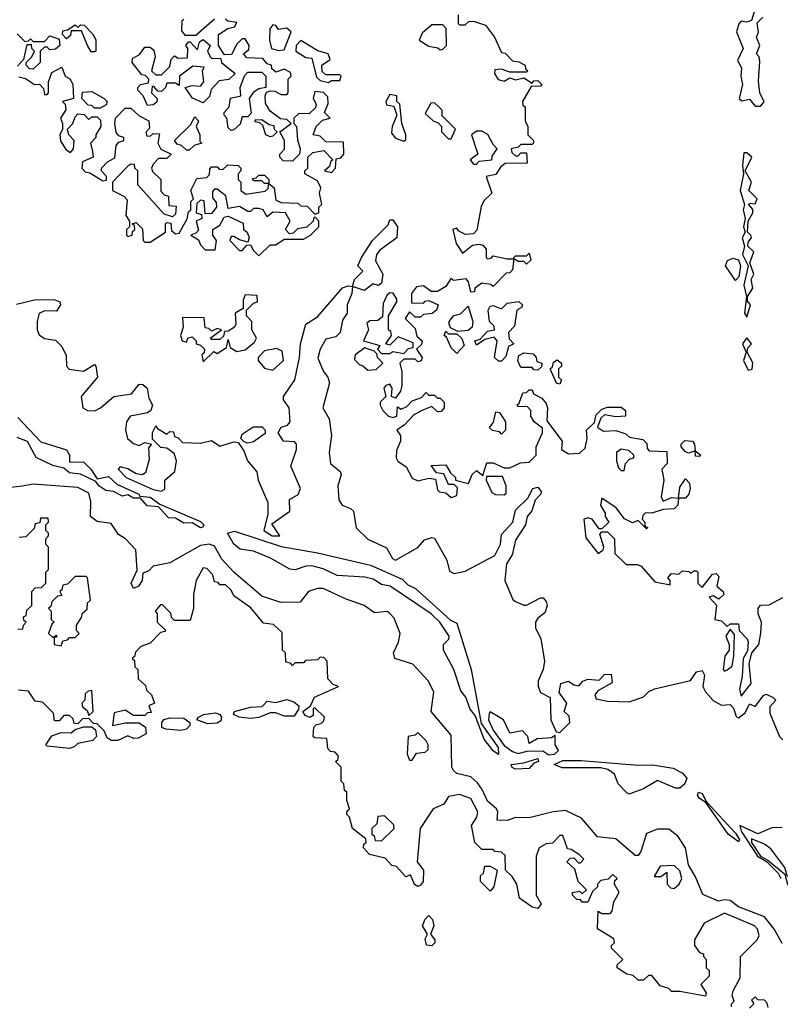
# Model space of a CAD drawing. Extents: x 2668140 to 2765664, y 823621 to 955240.
# Tile 229 of 256: x 2707797 to 2710525, y 874624 to 878158. Entities that reach past the tile are written whole.
import ezdxf

# ---------------------------------------------------------------- set-up
doc = ezdxf.new("R2010")
doc.units = 0

msp = doc.modelspace()

# ---------------------------------------------------------------- linework, layer by layer
at = {"layer": '0CON02XD'}
for points in [[(2710450, 878245), (2710422.5, 878155), (2710405, 878148.8), (2710385, 878152.5), (2710376.7, 878143.3), (2710368.8, 878115), (2710392.5, 878055), (2710371.7, 878011.7), (2710386.7, 877985), (2710384.2, 877955), (2710390, 877925), (2710377.5, 877875), (2710387, 877867), (2710415, 877872.5), (2710435, 877847.5), (2710455, 877847.5), (2710467, 877863), (2710452.5, 877895), (2710447, 877937), (2710451.7, 878008.3)], [(2707793, 877953), (2707817, 877947), (2707850, 877925), (2707867, 877927), (2707881.7, 877911.7), (2707885, 877890), (2707895, 877890), (2707900, 877895), (2707900, 877935), (2707911.7, 877968.3), (2707948.3, 877988.3), (2707960, 877955), (2707976.4, 877946.4), (2707987, 877927), (2707990, 877875), (2707950, 877865), (2707960, 877855), (2707962.5, 877835), (2707942.5, 877805), (2707950, 877785), (2707950, 877765), (2707940, 877745), (2707943, 877723), (2707961.7, 877691.7), (2707978.3, 877681.7), (2707990, 877695), (2707992.5, 877725), (2707972.5, 877745), (2707967.5, 877765), (2707987.5, 877785), (2707995, 877810), (2708005, 877820), (2708028.3, 877818.3), (2708045, 877800), (2708055, 877810), (2708075, 877810), (2708087, 877797), (2708087.5, 877775), (2708070, 877745), (2708070, 877735), (2708050, 877715), (2708057.5, 877685), (2708060, 877665), (2708021.7, 877648.3), (2708020, 877625), (2708031.7, 877611.7), (2708048.3, 877608.3), (2708095, 877580), (2708108.3, 877581.7), (2708107.5, 877595), (2708090, 877615), (2708090, 877625), (2708111.7, 877648.3), (2708138.3, 877661.7), (2708143, 877707), (2708151.7, 877718.3), (2708170, 877725), (2708170, 877735), (2708151.7, 877741.7), (2708143, 877753), (2708137.5, 877785), (2708140, 877805), (2708175, 877840), (2708195, 877840), (2708225, 877812.5), (2708260, 877795), (2708261.7, 877768.3), (2708250, 877755), (2708251.7, 877741.7), (2708265, 877740), (2708275, 877750), (2708298.3, 877748.3), (2708292.5, 877715), (2708303, 877693), (2708340, 877675), (2708325, 877660), (2708295, 877660), (2708275, 877640), (2708270, 877625), (2708273.6, 877613.6), (2708302.5, 877585), (2708303, 877543), (2708315, 877530), (2708330, 877525), (2708331.7, 877491.7), (2708358.3, 877488.3), (2708355, 877460), (2708345, 877450), (2708315, 877460), (2708220, 877565), (2708220, 877615), (2708210, 877625), (2708208.3, 877638.3), (2708195, 877640), (2708185, 877632.5), (2708130, 877575), (2708130, 877545), (2708170, 877525), (2708181.7, 877511.7), (2708177.5, 877455), (2708190, 877435), (2708190, 877415), (2708180, 877405), (2708180, 877385), (2708185, 877380), (2708200, 877385), (2708201.7, 877398.3), (2708210, 877405), (2708208.3, 877418.3), (2708200, 877425), (2708215, 877430), (2708237, 877407), (2708240, 877365), (2708245, 877360), (2708265, 877360), (2708320, 877395), (2708320, 877425), (2708325, 877430), (2708338.3, 877428.3), (2708341.7, 877401.7), (2708355, 877390), (2708368.3, 877391.7), (2708397, 877443), (2708401.7, 877468.3), (2708410, 877475), (2708410, 877505), (2708420, 877515), (2708410, 877545), (2708431.7, 877588.3), (2708468.3, 877591.7), (2708477.5, 877602.5), (2708478.3, 877621.7), (2708485, 877630), (2708505, 877630), (2708511.7, 877621.7), (2708525, 877620), (2708543, 877637), (2708580, 877635), (2708590, 877625), (2708590, 877615), (2708580, 877605), (2708580, 877585), (2708590, 877575), (2708590, 877545), (2708608.3, 877531.7), (2708677, 877543), (2708688.3, 877551.7), (2708690, 877570), (2708675, 877570), (2708665, 877580), (2708635, 877580), (2708631.7, 877588.3), (2708645, 877590), (2708655, 877600), (2708675, 877600), (2708690, 877585), (2708690, 877570), (2708710, 877555), (2708715, 877510), (2708735, 877502.5), (2708795, 877500), (2708805, 877490), (2708828.3, 877488.3), (2708855, 877460), (2708870, 877465), (2708870, 877485), (2708880, 877495), (2708872.5, 877535), (2708877.5, 877555), (2708865, 877580), (2708820, 877605), (2708820, 877615), (2708830, 877625), (2708830, 877665), (2708848.3, 877681.7), (2708888.3, 877688.3), (2708920, 877655), (2708911.7, 877648.3), (2708908.3, 877631.7), (2708890, 877615), (2708915, 877610), (2708930, 877625), (2708931.7, 877658.3), (2708948.3, 877661.7), (2708960, 877675), (2708958.3, 877718.3), (2708895, 877720), (2708875, 877740), (2708850, 877745), (2708860, 877775), (2708883, 877797), (2708910, 877805), (2708890, 877825), (2708903, 877857), (2708901.7, 877881.7), (2708887, 877897), (2708855, 877900), (2708850, 877875), (2708860, 877855), (2708858.3, 877841.7), (2708835, 877820), (2708798.3, 877821.7), (2708780, 877805), (2708780, 877785), (2708790, 877775), (2708793, 877727), (2708802.5, 877695), (2708800, 877675), (2708775, 877650), (2708741.7, 877651.7), (2708730, 877665), (2708730, 877675), (2708747, 877693), (2708746.7, 877725), (2708730, 877755), (2708770, 877785), (2708755, 877800), (2708731.7, 877801.7), (2708695, 877830), (2708678.3, 877858.3), (2708677.5, 877885), (2708681.7, 877898.3), (2708695, 877902.5), (2708711.7, 877901.7), (2708735, 877890), (2708755, 877890), (2708760, 877895), (2708760, 877945), (2708770, 877955), (2708768.3, 877968.3), (2708745, 877980), (2708715, 877970), (2708701.7, 877981.7), (2708700, 877995), (2708685, 878000), (2708668.3, 878018.3), (2708611.7, 878021.7), (2708600, 878035), (2708618.3, 878051.7), (2708620, 878065), (2708605, 878090), (2708595, 878090), (2708575, 878070), (2708556.4, 878033.6), (2708531.7, 878031.7), (2708510, 878065), (2708510, 878105), (2708543, 878127), (2708567, 878133), (2708575, 878147.5), (2708543, 878153), (2708535, 878160)], [(2708495, 878160), (2708428.3, 878101.7), (2708391.7, 878101.7), (2708378.3, 878118.3), (2708380, 878155), (2708385, 878160)], [(2709370, 878175), (2709370, 878145), (2709375, 878140), (2709395, 878140), (2709408.3, 878151.7), (2709425, 878152.5), (2709468.3, 878138.3), (2709500, 878095), (2709525, 878040), (2709538.3, 878038.3), (2709565, 878010), (2709587, 878007), (2709610, 877995), (2709611.7, 877981.7), (2709620, 877975), (2709615, 877970), (2709555, 877970), (2709525, 877980), (2709501.7, 877978.3), (2709500, 877965), (2709513.6, 877943.6), (2709535, 877937.5), (2709555, 877950), (2709575, 877942.5), (2709605, 877950), (2709635, 877930), (2709641.7, 877938.3), (2709655, 877940), (2709670, 877925), (2709665, 877920), (2709631.7, 877918.3), (2709600, 877865), (2709601.7, 877851.7), (2709610, 877845), (2709610, 877795), (2709620, 877775), (2709620, 877745), (2709640, 877725), (2709640, 877715), (2709635, 877710), (2709595, 877710), (2709585, 877700), (2709560, 877695), (2709561.7, 877681.7), (2709575, 877670), (2709585, 877670), (2709595, 877680), (2709615, 877680), (2709617, 877643), (2709538.3, 877641.7), (2709521.7, 877628.3), (2709505, 877602.5), (2709470, 877595), (2709490, 877535), (2709461.7, 877508.3), (2709452.5, 877487.5), (2709437, 877403), (2709425, 877390), (2709395, 877387.5), (2709370.7, 877400.7), (2709365, 877410), (2709350, 877405), (2709362.5, 877355), (2709385, 877320), (2709421.7, 877348.3), (2709445, 877352.5), (2709458.3, 877348.3), (2709470, 877335), (2709470, 877305), (2709475, 877300), (2709488.3, 877301.7), (2709495, 877310), (2709545, 877300), (2709570, 877300), (2709570, 877305), (2709575, 877310), (2709615, 877310), (2709625, 877320), (2709630, 877295), (2709615, 877280), (2709605, 877290), (2709585, 877290), (2709570, 877300), (2709565, 877260), (2709555, 877250), (2709541.7, 877248.3), (2709495, 877200), (2709487, 877207), (2709455, 877212.5), (2709430, 877195), (2709428.3, 877181.7), (2709415, 877180), (2709407, 877217), (2709398.3, 877228.3), (2709352.5, 877222.5), (2709345, 877230), (2709325, 877200), (2709295, 877182.5), (2709273, 877183), (2709245, 877202.5), (2709220.7, 877199.3), (2709202.5, 877175), (2709201.7, 877141.7), (2709245, 877140), (2709251.7, 877148.3), (2709265, 877150), (2709297.5, 877135), (2709292.5, 877115), (2709277, 877103), (2709245, 877100), (2709235, 877090), (2709215, 877090), (2709195, 877110), (2709180, 877085), (2709215, 877050), (2709221.7, 877021.7), (2709240, 877005), (2709238.3, 876991.7), (2709220, 876975), (2709240, 876945), (2709237, 876933), (2709225, 876930), (2709215, 876940), (2709175, 876940), (2709160, 876925), (2709167.5, 876895), (2709167.5, 876845), (2709162.5, 876825), (2709145, 876800), (2709130, 876805), (2709132.5, 876835), (2709125, 876850), (2709110, 876845), (2709102.5, 876835), (2709110, 876805), (2709090, 876785), (2709090, 876775), (2709100, 876755), (2709120, 876735), (2709135, 876730), (2709150, 876735), (2709151.7, 876768.3), (2709165, 876760), (2709185, 876770), (2709205, 876790), (2709238.3, 876801.7), (2709255, 876820), (2709265, 876810), (2709285, 876810), (2709295, 876800), (2709305, 876800), (2709320, 876785), (2709320, 876765), (2709308.3, 876751.7), (2709295, 876750), (2709275, 876770), (2709245, 876757.5), (2709210.7, 876739.3), (2709176.7, 876703.3), (2709150, 876685), (2709163.3, 876665), (2709163.3, 876645), (2709148.3, 876611.7), (2709147.5, 876585), (2709153.6, 876573.6), (2709183, 876553), (2709205, 876512.5), (2709225, 876502.5), (2709265, 876512.5), (2709288.3, 876508.3), (2709295, 876470), (2709303, 876463), (2709325, 876460), (2709345, 876442.5), (2709365, 876450), (2709367.5, 876477.5), (2709355, 876490), (2709335, 876490), (2709318.3, 876528.3), (2709291.7, 876531.7), (2709272.5, 876557.5), (2709325, 876560), (2709341.7, 876531.7), (2709360, 876515), (2709360, 876505)], [(2710451.7, 878008.3), (2710450, 878025), (2710440, 878035), (2710452.5, 878065), (2710440, 878095), (2710446.7, 878113.3), (2710443, 878147), (2710463, 878167)], [(2708065, 878042.5), (2708053.3, 878043.3), (2708040, 878065), (2708018.3, 878118.3), (2707981.7, 878118.3), (2707978.3, 878101.7), (2707965, 878090), (2707950, 878105), (2707951.7, 878118.3), (2707968.3, 878121.7), (2707995, 878140), (2708005, 878130), (2708015, 878140), (2708028.3, 878138.3), (2708060, 878105), (2708070, 878085), (2708070, 878045), (2708065, 878042.5)], [(2708725, 878047.5), (2708745, 878050), (2708770, 878115), (2708755, 878127.5), (2708725, 878123.3), (2708715, 878137.5), (2708705, 878140), (2708694.2, 878125), (2708692.5, 878085), (2708700, 878055), (2708725, 878047.5)], [(2709305, 878050), (2709315, 878052.5), (2709327.5, 878065), (2709327, 878127), (2709315, 878140), (2709275, 878140), (2709240.7, 878109.3), (2709230, 878085), (2709265, 878062.5), (2709297, 878057), (2709305, 878050)], [(2707787.5, 878107.5), (2707815, 878080), (2707828.3, 878081.7), (2707835, 878090), (2707845, 878080), (2707885, 878080), (2707905, 878100), (2707938.3, 878088.3), (2707940, 878065), (2707925, 878052.5), (2707905, 878050), (2707895, 878060), (2707885, 878060), (2707870, 878045), (2707870, 878005), (2707845, 877980), (2707831.7, 877981.7), (2707820, 877995), (2707820, 878005), (2707840, 878025), (2707850, 878045), (2707840, 878055), (2707838.3, 878068.3), (2707821.7, 878068.3), (2707810, 878015), (2707788.3, 877991.7)], [(2708255, 877850), (2708240, 877885), (2708220, 877905), (2708220, 877915), (2708230, 877925), (2708258.3, 877931.7), (2708260, 877945), (2708248.3, 877958.3), (2708235, 877960), (2708200, 878005), (2708201.7, 878018.3), (2708226.4, 878033.6), (2708245, 878060), (2708265, 878060), (2708278.3, 878048.3), (2708282.5, 878025), (2708270, 877975), (2708285, 877960), (2708305, 877960), (2708335, 877990), (2708340, 878015), (2708351.7, 878028.3), (2708365, 878020), (2708398.3, 878021.7), (2708400, 878055), (2708392.5, 878065), (2708401.7, 878078.3), (2708408.3, 878078.3), (2708435, 878050), (2708441.7, 878078.3), (2708455, 878087.5), (2708480, 878065), (2708470, 878045), (2708480, 878025), (2708485, 878020), (2708518.3, 878018.3), (2708520, 878005), (2708570, 877965), (2708547, 877943), (2708511.7, 877938.3), (2708483, 877907), (2708477.5, 877882.5), (2708455, 877860), (2708417, 877877), (2708390, 877915), (2708415, 877922.5), (2708445, 877920), (2708457.5, 877935), (2708452.5, 877975), (2708458.3, 877988.3), (2708418.3, 877991.7), (2708370, 877955), (2708368.3, 877921.7), (2708355, 877930), (2708325, 877930), (2708320, 877915), (2708305, 877900), (2708291.7, 877901.7), (2708278.3, 877918.3), (2708271.7, 877918.3), (2708270, 877895), (2708290, 877875), (2708288.3, 877861.7), (2708275, 877852.5), (2708255, 877850)], [(2708905, 877932.5), (2708915, 877940), (2708945, 877940), (2708950, 877955), (2708945, 877960), (2708895, 877960), (2708881.7, 877971.7), (2708880, 877995), (2708910, 878015), (2708903.3, 878035), (2708866.7, 878046.7), (2708805, 878083.3), (2708788.8, 878065), (2708787.5, 878045), (2708823, 878023), (2708845, 878020), (2708861.7, 877951.7), (2708875, 877940), (2708905, 877932.5)], [(2708555, 877760), (2708545, 877770), (2708540, 877805), (2708530, 877815), (2708530, 877825), (2708547.5, 877845), (2708553, 877877), (2708590, 877885), (2708587.5, 877915), (2708603, 877957), (2708615, 877970), (2708665, 877970), (2708680, 877955), (2708680, 877915), (2708655, 877910), (2708633.6, 877896.4), (2708620, 877875), (2708627.5, 877822.5), (2708615, 877810), (2708595, 877810), (2708587, 877783), (2708565, 877762.5), (2708555, 877760)], [(2708085, 877840), (2708065, 877840), (2708055, 877850), (2708041.7, 877851.7), (2708020, 877875), (2708021.7, 877898.3), (2708055, 877900), (2708100, 877875), (2708110, 877865), (2708107, 877853), (2708085, 877840)], [(2709175, 877722.5), (2709181.7, 877728.3), (2709182.5, 877745), (2709167.5, 877785), (2709160, 877855), (2709150, 877865), (2709150, 877885), (2709125, 877890), (2709110, 877865), (2709113, 877853), (2709138.3, 877848.3), (2709150, 877815), (2709133.3, 877775), (2709130.7, 877750.7), (2709145, 877732.5), (2709175, 877722.5)], [(2709345, 877730), (2709360, 877765), (2709312.5, 877812.5), (2709311.7, 877831.7), (2709303, 877843), (2709285, 877860), (2709271.7, 877858.3), (2709251.7, 877821.7), (2709280, 877795), (2709298.3, 877788.3), (2709310, 877775), (2709310, 877755), (2709335, 877730), (2709345, 877730)], [(2708405, 877690), (2708395, 877690), (2708377, 877707), (2708361.7, 877711.7), (2708352.5, 877725), (2708409.3, 877780.7), (2708425, 877810), (2708437.5, 877795), (2708430, 877775), (2708443.3, 877745), (2708442.5, 877722.5), (2708450, 877715), (2708423, 877707), (2708405, 877690)], [(2708695, 877737.5), (2708680, 877745), (2708668.3, 877778.3), (2708658.3, 877788.3), (2708641.7, 877791.7), (2708641.7, 877798.3), (2708665, 877800), (2708691.7, 877781.7), (2708708.3, 877778.3), (2708710, 877765), (2708720, 877755), (2708705, 877740), (2708695, 877737.5)], [(2709435, 877640), (2709445, 877650), (2709490, 877655), (2709491.7, 877668.3), (2709510, 877695), (2709495, 877710), (2709476.4, 877746.4), (2709455, 877757.5), (2709435, 877757.5), (2709417.5, 877745), (2709440, 877675), (2709412.5, 877655), (2709425, 877640), (2709435, 877640)], [(2710405, 877090), (2710418.8, 877135), (2710408.3, 877148.3), (2710407.5, 877165), (2710426.7, 877195), (2710421.2, 877225), (2710430, 877245), (2710416.7, 877285), (2710430, 877325), (2710408.8, 877345), (2710410.5, 877359.5), (2710422.5, 877375), (2710420, 877385), (2710407.5, 877395), (2710410, 877435), (2710427.5, 877465), (2710427, 877477), (2710412.5, 877495), (2710415, 877500), (2710435, 877497.5), (2710442.5, 877515), (2710412.5, 877545), (2710422.5, 877575), (2710400, 877615), (2710423.3, 877665), (2710405, 877680), (2710395, 877680), (2710390, 877635), (2710393.8, 877605), (2710382, 877545), (2710397.5, 877495), (2710392.5, 877475), (2710400, 877445), (2710393.8, 877415), (2710400, 877395), (2710388.8, 877375), (2710397.5, 877345), (2710390, 877315), (2710410, 877275), (2710394.3, 877205), (2710404.2, 877165), (2710397.5, 877105), (2710405, 877090)], [(2708655, 877310), (2708695, 877350), (2708715, 877350), (2708745, 877370), (2708815, 877370), (2708840, 877385), (2708870, 877415), (2708870, 877435), (2708858.3, 877448.3), (2708851.7, 877448.3), (2708850, 877435), (2708827, 877413), (2708793, 877407), (2708778.3, 877391.7), (2708765, 877390), (2708750, 877405), (2708766.7, 877435), (2708750, 877465), (2708705, 877467.5), (2708685, 877450), (2708670, 877475), (2708655, 877480), (2708635, 877480), (2708625, 877470), (2708615, 877470), (2708585, 877487.5), (2708545, 877480), (2708536.1, 877526.1), (2708505, 877550), (2708495, 877550), (2708488.3, 877541.7), (2708488.3, 877518.3), (2708501.7, 877501.7), (2708502.5, 877485), (2708485, 877462.5), (2708461.7, 877461.7), (2708458.3, 877508.3), (2708445, 877510), (2708431.7, 877498.3), (2708430, 877465), (2708448.3, 877458.3), (2708450, 877445), (2708430, 877435), (2708437.5, 877402.5), (2708428.3, 877391.7), (2708410, 877385), (2708438.3, 877368.3), (2708445, 877350), (2708461.7, 877331.7), (2708498.3, 877331.7), (2708502.5, 877365), (2708490, 877385), (2708490, 877405), (2708515, 877420), (2708530.7, 877449.3), (2708545, 877452.5), (2708598.3, 877428.3), (2708600, 877405), (2708612.5, 877395), (2708620, 877375), (2708615, 877360), (2708585, 877367.5), (2708565, 877380), (2708555, 877380), (2708550, 877365), (2708585, 877330), (2708595, 877330), (2708611.7, 877348.3), (2708625, 877350), (2708635, 877330), (2708655, 877310)], [(2708259.3, 876799.3), (2708272.5, 876775), (2708267.5, 876755), (2708255, 876747.5), (2708192.5, 876735), (2708180, 876715), (2708176.2, 876685), (2708183.8, 876655), (2708205, 876636.7), (2708225, 876630), (2708245, 876640), (2708270, 876635), (2708258.3, 876621.7), (2708260.7, 876579.3), (2708248, 876532), (2708235.9, 876524.1), (2708215, 876527.5), (2708185, 876546), (2708157, 876553), (2708150, 876545), (2708178.8, 876515), (2708275, 876471.5), (2708303.8, 876466.2), (2708317, 876473), (2708316.7, 876505), (2708353.6, 876536.4), (2708358.8, 876575), (2708350.7, 876600.7), (2708325, 876620), (2708303, 876623), (2708272.5, 876652.5), (2708273.6, 876676.4), (2708285, 876700), (2708290.7, 876690.7), (2708325, 876670), (2708335, 876680), (2708348.3, 876678.3), (2708351.7, 876661.7), (2708365, 876657.5), (2708380.7, 876640.7), (2708445, 876637.5), (2708485, 876647.5), (2708515, 876626.7), (2708565, 876643.3), (2708580, 876640), (2708600.7, 876610.7), (2708613.8, 876575), (2708647.5, 876535), (2708652.5, 876505), (2708686.7, 876425), (2708686.7, 876383.3), (2708672.5, 876325), (2708702.5, 876305), (2708730, 876305), (2708701.7, 876348.3), (2708765.8, 876394.2), (2708764, 876436), (2708795.7, 876454.3), (2708804, 876475), (2708769.2, 876555), (2708790, 876615), (2708790, 876635), (2708783, 876643), (2708742.5, 876645), (2708723.3, 876675), (2708734.1, 876695.9), (2708757, 876703), (2708767.5, 876715), (2708763.3, 876765), (2708743, 876793), (2708742.5, 876805), (2708783.8, 876865), (2708800.8, 876945), (2708803.8, 876995), (2708823.3, 877065), (2708865, 877091.2), (2708954.2, 877195.8), (2708975, 877202.5), (2708990, 877200), (2708997.5, 877225), (2709027.5, 877255), (2709010, 877275), (2709022.5, 877305), (2709062.5, 877365), (2709118.3, 877421.7), (2709125, 877440), (2709135, 877440), (2709152.5, 877415), (2709150, 877375), (2709088.8, 877331.2), (2709076.7, 877315), (2709073, 877293), (2709100, 877245), (2709095, 877212.5), (2709083.6, 877203.6), (2709065, 877210), (2709033.6, 877186.4), (2708990, 877200), (2708988, 877175), (2708972, 877135), (2708971.2, 877105), (2708955, 877080), (2708946.7, 877035), (2708930.7, 877019.3), (2708895, 877011.2), (2708874.2, 876975.8), (2708866.4, 876943.6), (2708886.2, 876895), (2708902, 876875), (2708908, 876855), (2708883.8, 876765), (2708906.7, 876725), (2708915.7, 876665.7), (2708906.7, 876605), (2708911.2, 876565), (2708945.9, 876535.9), (2708950, 876525), (2708937.5, 876485), (2708941.2, 876435), (2708953.3, 876415), (2708983.8, 876403.8), (2708993.6, 876393.6), (2709004.1, 876334.1), (2709045, 876293.3), (2709112.9, 876262.9), (2709133.9, 876223.9), (2709145, 876217.5), (2709225, 876263.8), (2709249.3, 876290.7), (2709275, 876300), (2709285, 876297.5), (2709328.6, 876218.6), (2709338.3, 876178.3), (2709355, 876170), (2709395, 876178.8), (2709501.2, 876235), (2709521.2, 876275), (2709525, 876310), (2709565.8, 876354.2), (2709575, 876397.5), (2709620, 876440), (2709637.5, 876475), (2709655, 876480), (2709667.5, 876465), (2709666.7, 876455), (2709646.4, 876433.6), (2709633.8, 876395), (2709616.7, 876375), (2709611.2, 876345), (2709575, 876290), (2709563.2, 876236.8), (2709542.9, 876205), (2709536.7, 876145), (2709566.4, 876076.4), (2709575, 876070), (2709605, 876056.7), (2709615, 876056.7), (2709665, 876083.3), (2709675, 876082.5), (2709685, 876070), (2709688.8, 876055), (2709680.7, 876029.3), (2709655, 876010), (2709647.5, 875995), (2709647.5, 875975), (2709666.1, 875936.1), (2709679.2, 875855), (2709674.2, 875825.8), (2709656.7, 875785), (2709656.7, 875765), (2709665, 875742.5), (2709700, 875725), (2709702.5, 875645), (2709721.7, 875601.7), (2709735, 875600), (2709770, 875635), (2709768.3, 875658.3), (2709750, 875675), (2709760, 875705), (2709732.5, 875742.5), (2709737.5, 875775), (2709765, 875783.3), (2709785, 875770), (2709802.5, 875767.5), (2709816.4, 875783.6), (2709835, 875791.2), (2709875, 875787.5), (2709895, 875807.5), (2709918.3, 875808.3), (2709921.7, 875778.3), (2709870.7, 875749.3), (2709860, 875735), (2709865, 875720), (2709905, 875712.5), (2709985, 875710), (2710035, 875727.5), (2710053.6, 875746.4), (2710073.6, 875756.4), (2710203.6, 875786.4), (2710225, 875817.5), (2710245, 875822.5), (2710253.3, 875805), (2710247.5, 875765), (2710256.7, 875745), (2710285, 875713.8), (2710315, 875697.5), (2710345, 875700), (2710357.1, 875687.1), (2710366.7, 875656.7), (2710375, 875652.5), (2710400, 875670), (2710412, 875698), (2710415, 875702.5), (2710435, 875692.5), (2710465, 875732.5), (2710475, 875736.7), (2710500, 875725), (2710510, 875715), (2710488.3, 875691.7), (2710488.3, 875668.3), (2710522.5, 875585), (2710535, 875573.3)], [(2710365, 877222.5), (2710328.8, 877275), (2710335.8, 877294.2), (2710355, 877302.5), (2710375, 877295.7), (2710382.7, 877275), (2710377.1, 877235), (2710365, 877222.5)], [(2708455, 876930), (2708493, 876967), (2708505, 876960), (2708538.3, 876981.7), (2708545, 877010), (2708551.7, 876981.7), (2708575, 876967.5), (2708605, 876972.5), (2708639.3, 877000.7), (2708646.7, 877015), (2708630, 877045), (2708630, 877075), (2708610, 877095), (2708610, 877115), (2708635, 877140), (2708650, 877145), (2708648.3, 877168.3), (2708605, 877170), (2708598.3, 877151.7), (2708598.3, 877121.7), (2708570, 877105), (2708572.5, 877065), (2708567.5, 877055), (2708545, 877040), (2708531.7, 877038.3), (2708528.3, 877021.7), (2708515, 877010), (2708485, 877010), (2708480, 877015), (2708520, 877045), (2708505, 877050), (2708485, 877040), (2708475, 877050), (2708461.7, 877051.7), (2708458.3, 877088.3), (2708380.7, 877089.3), (2708382.5, 877055), (2708373.3, 877025), (2708380, 877005), (2708395, 877000), (2708400, 877015), (2708415, 877020), (2708430, 877005), (2708430, 876995), (2708445, 876990), (2708460, 876975), (2708458.3, 876961.7), (2708450, 876955), (2708455, 876930)], [(2709175, 876960), (2709191.7, 876978.3), (2709208.3, 876981.7), (2709208.3, 876998.3), (2709155, 877020), (2709125, 876990), (2709110, 876995), (2709130, 877025), (2709128.3, 877038.3), (2709120, 877045), (2709120, 877095), (2709150, 877145), (2709150, 877155), (2709136.1, 877176.1), (2709125, 877177.5), (2709115, 877170), (2709100.7, 877139.3), (2709098.3, 877091.7), (2709081.7, 877078.3), (2709053, 877077), (2709041.7, 877068.3), (2709047.5, 877045), (2709030, 877005), (2709088.3, 876988.3), (2709080, 876975), (2709095, 876960), (2709125, 876960), (2709135, 876967.5), (2709175, 876960)], [(2707785, 877137.5), (2707855, 877153.3), (2707923, 877153), (2707940, 877145), (2707942.5, 877135), (2707928.3, 877111.7), (2707885, 877113.3), (2707866.4, 877103.6), (2707858.8, 877075), (2707858.8, 877045), (2707866.4, 877026.4), (2707885, 877013.3), (2707925, 877007.5), (2707947.5, 876985), (2707963, 876953), (2707964, 876914), (2707973.9, 876903.9), (2708025, 876896.7), (2708065, 876920), (2708070, 876915), (2708076.2, 876875), (2708017.5, 876805), (2708022.5, 876765), (2708040, 876755), (2708065.8, 876754.2), (2708086.7, 876765), (2708134.1, 876805.9), (2708197.5, 876815), (2708225, 876850), (2708238.3, 876848.3), (2708253.3, 876835), (2708259.3, 876799.3)], [(2709368.3, 877038.3), (2709341.7, 877051.7), (2709337.5, 877065), (2709337.5, 877075), (2709353.6, 877096.4), (2709378.3, 877101.7), (2709405, 877130), (2709422.5, 877075), (2709420, 877055), (2709405, 877042.5), (2709368.3, 877038.3)], [(2709525, 876932.5), (2709515, 876932.5), (2709500, 876945), (2709510, 877005), (2709498.3, 877018.3), (2709465, 877010), (2709435, 876990), (2709430, 877005), (2709448.3, 877011.7), (2709475, 877040), (2709500, 877045), (2709498.3, 877058.3), (2709482.5, 877075), (2709477.5, 877115), (2709485, 877130), (2709495, 877132.5), (2709525, 877120), (2709545, 877140), (2709587, 877147), (2709600, 877135), (2709597.5, 877125), (2709580, 877115), (2709571.7, 877058.3), (2709550, 877035), (2709553, 877013), (2709570, 876995), (2709550, 876985), (2709540.7, 876949.3), (2709525, 876932.5)], [(2709365, 876960), (2709345, 876980), (2709328.3, 877018.3), (2709320, 877025), (2709325, 877040), (2709335, 877030), (2709365, 877030), (2709383.3, 877013.3), (2709391.7, 876988.3), (2709365, 876960)], [(2710410, 876900), (2710425, 876903.3), (2710426.4, 876926.4), (2710406.7, 876965), (2710409.3, 876980.7), (2710422.5, 876995), (2710405, 877016.7), (2710390, 876995), (2710402.5, 876965), (2710393.8, 876935), (2710410, 876900)], [(2708705, 876900), (2708742.5, 876935), (2708738.3, 876968.3), (2708718.3, 876978.3), (2708675, 876970), (2708652.5, 876945), (2708652.5, 876935), (2708675, 876907.5), (2708705, 876900)], [(2709045, 876900), (2709075, 876902.5), (2709100, 876925), (2709080, 876945), (2709078.3, 876958.3), (2709068.3, 876968.3), (2709035, 876980), (2709000, 876955), (2708998.3, 876938.3), (2709015, 876920), (2709027, 876917), (2709045, 876900)], [(2709655, 876900), (2709641.7, 876901.7), (2709635, 876910), (2709595, 876910), (2709583.6, 876933.6), (2709587, 876953), (2709605, 876962.5), (2709638.3, 876958.3), (2709650, 876945), (2709651.7, 876931.7), (2709670, 876925), (2709668.3, 876911.7), (2709655, 876900)], [(2709735, 876850), (2709723, 876853), (2709700, 876905), (2709708.3, 876911.7), (2709711.7, 876928.3), (2709725, 876937.5), (2709740, 876925), (2709740, 876915), (2709730, 876905), (2709730, 876875), (2709740, 876865), (2709735, 876850)], [(2709360, 876505), (2709407, 876493), (2709420, 876525), (2709435, 876540), (2709458.3, 876521.7), (2709473, 876567), (2709495, 876567.5), (2709535, 876550), (2709555, 876550), (2709593, 876567), (2709625, 876570), (2709650, 876595), (2709650, 876625), (2709672.5, 876675), (2709671.7, 876691.7), (2709642.5, 876715), (2709630, 876735), (2709630, 876755), (2709618.3, 876768.3), (2709585, 876770), (2709580, 876775), (2709588.3, 876781.7), (2709601.7, 876818.3), (2709615, 876820), (2709625, 876830), (2709635, 876830), (2709640, 876815), (2709670, 876800), (2709685, 876780), (2709690, 876765), (2709688.3, 876718.3), (2709742.5, 876645), (2709740, 876615), (2709765, 876600), (2709805, 876602.5), (2709825, 876620), (2709832.5, 876655), (2709830, 876685), (2709858.3, 876711.7), (2709865, 876740), (2709885, 876760), (2709905, 876767.5), (2709955, 876767.5), (2709970, 876755), (2709970, 876735), (2709935, 876732.5), (2709895, 876740), (2709881.7, 876728.3), (2709870, 876695), (2709890.7, 876680.7), (2709935, 876683.3), (2709971.7, 876671.7), (2709985, 876660), (2710031.7, 876651.7), (2710047, 876637), (2710048.3, 876618.3), (2710055, 876610), (2710118.3, 876608.3), (2710120, 876565), (2710100, 876545), (2710107.5, 876505), (2710097.5, 876445), (2710105, 876430), (2710135, 876442.5), (2710160, 876440), (2710165, 876480), (2710185, 876510), (2710200, 876495), (2710202.5, 876475), (2710197.5, 876455), (2710185, 876440), (2710160, 876440), (2710157.5, 876415), (2710145, 876402.5), (2710105, 876400), (2710065, 876386.7), (2710041.7, 876388.3), (2710031.7, 876378.3), (2710030, 876365), (2710040, 876355), (2710040, 876340), (2710050, 876335), (2710045, 876330), (2710015, 876360), (2709995, 876352.5), (2709966.4, 876366.4), (2709936.4, 876406.4), (2709885, 876440), (2709880, 876415), (2709897, 876387), (2709897.5, 876375), (2709910, 876355), (2709885, 876330), (2709875, 876330), (2709850, 876365), (2709835, 876370), (2709820, 876365), (2709828.3, 876298.3), (2709871.7, 876241.7), (2709890, 876255), (2709892.5, 876265), (2709878.3, 876311.7), (2709885, 876320), (2709905, 876320), (2709930, 876295), (2709931.7, 876241.7), (2709973, 876203), (2710013, 876203), (2710026.2, 876196.2), (2710075, 876140), (2710130, 876130), (2710130, 876145), (2710122.5, 876155), (2710135, 876170), (2710161.7, 876168.3), (2710175, 876180), (2710197, 876177), (2710205, 876170), (2710215, 876180), (2710225, 876180), (2710230, 876175), (2710230, 876135), (2710245, 876120), (2710281.7, 876168.3), (2710295, 876170), (2710305, 876160), (2710297.5, 876125), (2710320, 876105), (2710322.5, 876095), (2710305, 876077.5), (2710285, 876090), (2710270, 876085), (2710297, 876057), (2710290, 876005), (2710315, 876000), (2710335, 875980), (2710345, 875990), (2710375, 875990), (2710377.5, 875965), (2710406.2, 875936.2), (2710410, 875925), (2710407.7, 875892.3), (2710392.5, 875865), (2710389.1, 875800.9), (2710378.8, 875755), (2710385, 875730), (2710421.2, 875775), (2710413.9, 875846.1), (2710423.3, 875885), (2710448, 875915), (2710455.8, 875955.8), (2710457.5, 875995), (2710446.2, 876025), (2710446.2, 876045), (2710455, 876056.2), (2710485, 876057.5), (2710535, 876083.8)], [(2709525, 876670), (2709518.3, 876678.3), (2709493, 876683), (2709482.5, 876692.5), (2709497, 876713), (2709505, 876750), (2709518.3, 876748.3), (2709540, 876715), (2709540, 876685), (2709525, 876670)], [(2707789.7, 876729.7), (2707872.9, 876642.9), (2707964.5, 876614.5), (2707975.7, 876595), (2707975, 876570), (2708025, 876570.6), (2708051.9, 876545), (2708075, 876510), (2708115, 876518.1), (2708145, 876491.4), (2708223.8, 876455), (2708228, 876448), (2708265, 876444.4), (2708299.3, 876419.3), (2708445, 876357.3), (2708457.5, 876345), (2708453.9, 876336.1), (2708445, 876334.4)], [(2708615, 876637.5), (2708602.5, 876642.5), (2708590, 876655), (2708595, 876670), (2708633.6, 876696.4), (2708666.1, 876696.1), (2708677.5, 876685), (2708677, 876673), (2708635, 876643.3), (2708615, 876637.5)], [(2708445, 876334.4), (2708415, 876352.5), (2708385, 876351.1), (2708355, 876368.6), (2708330.3, 876370.3), (2708295, 876410), (2708253.6, 876413.6), (2708230, 876440), (2708205, 876440.8), (2708185, 876452), (2708165, 876447.5), (2708132.5, 876465), (2708105, 876468.1), (2708080, 876485), (2708070, 876500), (2708015, 876526.5), (2707975, 876531.1), (2707955, 876548), (2707915, 876557.5), (2707856, 876586), (2707825, 876643.8), (2707788, 876658)], [(2710235, 876590), (2710221.7, 876591.7), (2710220, 876610), (2710197.5, 876602.5), (2710185, 876607.5), (2710170, 876625), (2710170, 876635), (2710183, 876647), (2710210, 876645), (2710217.5, 876635), (2710220, 876610), (2710240, 876595), (2710235, 876590)], [(2709965, 876540), (2709970, 876565), (2709985, 876580), (2710000, 876585), (2710000, 876595), (2709981.7, 876611.7), (2709955, 876616.7), (2709937.5, 876605), (2709937.5, 876575), (2709945, 876550), (2709955, 876540), (2709965, 876540)], [(2710532.3, 874842.3), (2710505, 874892.5), (2710468.3, 874938.3), (2710375, 874974), (2710345, 874996), (2710325, 874999.2), (2710303.9, 874993.9), (2710247.5, 875017.5), (2710221.7, 875081.7), (2710196, 875125), (2710185.9, 875185.9), (2710157.7, 875227.7), (2710125, 875252.5), (2710085, 875252.5), (2710045, 875236.7), (2710025, 875172.5), (2710015, 875157.5), (2710005, 875157.5), (2709935, 875217.5), (2709870, 875225), (2709811.7, 875291.7), (2709755, 875320), (2709710, 875315), (2709625, 875293.3), (2709575, 875293.8), (2709545, 875283.8), (2709510, 875285), (2709512.5, 875315), (2709507.5, 875325), (2709475, 875352.5), (2709456.2, 875395), (2709438.6, 875418.6), (2709415, 875440), (2709365, 875452.5), (2709353, 875463), (2709347.5, 875475), (2709345, 875590), (2709273.3, 875675), (2709282.5, 875745), (2709262.5, 875785), (2709207.5, 875845), (2709142.5, 875865), (2709137.5, 875885), (2709156.2, 875923.8), (2709161.2, 875955), (2709139.7, 876009.7), (2709125, 876026.7), (2709115, 876033.3), (2709069.5, 876029.5), (2709032.5, 876055), (2708967.5, 876077.5), (2708885, 876116.2), (2708865, 876116.7), (2708832.5, 876105), (2708803, 876067), (2708733.6, 876066.4), (2708665, 876089.2), (2708564.6, 876174.6), (2708521.5, 876221.5), (2708495, 876268.8), (2708475.9, 876275.9), (2708445, 876271.2), (2708335, 876208.8), (2708275, 876196), (2708260, 876180), (2708238.3, 876171.7), (2708236.2, 876145), (2708223.3, 876125), (2708205, 876116.7), (2708196, 876135), (2708217.5, 876182.5), (2708213.3, 876255), (2708176.7, 876295), (2708150.5, 876310.5), (2708125, 876350), (2708075, 876356.7), (2708050, 876375), (2708051.2, 876428.8), (2708045, 876458), (2708005, 876479.2), (2707845, 876491.4), (2707805, 876483.8), (2707745, 876476.7)], [(2709535, 876452.5), (2709541.7, 876458.3), (2709542.5, 876485), (2709528.3, 876518.3), (2709471.7, 876518.3), (2709470, 876505), (2709490.7, 876460.7), (2709503.6, 876453.6), (2709535, 876452.5)], [(2707790, 875970), (2707808.3, 875971.7), (2707810, 875985), (2707820, 875995), (2707811.7, 876001.7), (2707810, 876015), (2707820, 876020), (2707821.7, 876038.3), (2707840, 876055), (2707840, 876105), (2707851.7, 876118.3), (2707875, 876120), (2707890, 876135), (2707890, 876175), (2707900, 876185), (2707900, 876265), (2707890, 876275), (2707890, 876295), (2707900, 876305), (2707900, 876315), (2707890, 876325), (2707890, 876345), (2707900, 876355), (2707898.3, 876368.3), (2707871.7, 876368.3), (2707868.3, 876351.7), (2707851.7, 876348.3), (2707848.3, 876331.7), (2707818.3, 876301.7), (2707795, 876300)], [(2709515, 875520), (2709495, 875533.8), (2709463.1, 875575), (2709430.3, 875660.3), (2709413.1, 875683.1), (2709396.7, 875726.7), (2709378.8, 875748.8), (2709354, 875825), (2709316.7, 875895), (2709317.5, 875915), (2709336.1, 875933.9), (2709337.5, 875945), (2709303.8, 875995), (2709273.3, 876025), (2709126.2, 876125), (2709095, 876130.6), (2709065, 876149.4), (2709035, 876156.9), (2708935, 876162.5), (2708885, 876187.1), (2708845, 876197.1), (2708823.2, 876196.8), (2708785, 876183.8), (2708765.9, 876185.9), (2708696.7, 876225), (2708635, 876250), (2708587.9, 876257.9), (2708565, 876275.6), (2708542.5, 876315), (2708567.8, 876322.2), (2708735, 876267.1), (2708865, 876243.8), (2709055, 876199.6), (2709169.3, 876149.3), (2709189.3, 876129.3), (2709216.2, 876116.2), (2709342.7, 876002.7), (2709365, 875992), (2709415.8, 875825), (2709451.7, 875631.7), (2709513.1, 875545), (2709515, 875520)], [(2708821.7, 875858.3), (2708815, 875850), (2708785, 875850), (2708775, 875840), (2708768.3, 875848.3), (2708751.7, 875851.7), (2708750, 875885), (2708740, 875895), (2708738.3, 875958.3), (2708707, 875987), (2708671.7, 875991.7), (2708626.4, 876046.4), (2708565, 876090), (2708555, 876110), (2708535, 876130), (2708515, 876130), (2708508.3, 876138.3), (2708495, 876140), (2708490, 876165), (2708468.3, 876188.3), (2708455, 876190), (2708430, 876145), (2708420, 876095), (2708420, 876045), (2708408.3, 876001.7), (2708351.7, 876001.7), (2708341.7, 876011.7), (2708338.3, 876028.3), (2708308.3, 876058.3), (2708301.7, 876058.3), (2708282.5, 876035), (2708290, 876025), (2708290, 875995), (2708318.3, 875968.3), (2708318.3, 875961.7), (2708301.7, 875958.3), (2708265, 875920), (2708231.7, 875908.3), (2708211.7, 875888.3), (2708208.3, 875871.7), (2708200, 875865), (2708208.3, 875858.3), (2708210, 875835), (2708220, 875825), (2708221.7, 875791.7), (2708248.3, 875768.3), (2708251.7, 875751.7), (2708270, 875735), (2708280, 875705), (2708260, 875695), (2708268.3, 875671.7), (2708255, 875670), (2708245, 875660), (2708205, 875660), (2708175, 875680), (2708135, 875670), (2708130, 875625), (2708175, 875634), (2708225, 875633.8), (2708248.3, 875618.3), (2708250, 875595), (2708221.2, 875578.8), (2708205, 875578), (2708185, 875588), (2708149.2, 875570.8), (2708125, 875571.2), (2708110, 875580), (2708100, 875605), (2708075, 875630), (2708061.7, 875631.7), (2708045, 875650), (2708021.7, 875648.3), (2708005, 875630), (2707991.7, 875631.7), (2707988.3, 875648.3), (2707975, 875660), (2707955, 875660), (2707938.3, 875641.7), (2707921.7, 875641.7), (2707918.3, 875668.3), (2707878.3, 875708.3), (2707851.7, 875711.7), (2707828.3, 875748.3), (2707791.7, 875751.7)], [(2707945, 875910), (2707951.7, 875928.3), (2707968.3, 875931.7), (2707975, 875940), (2707995, 875940), (2708010, 875955), (2708000, 875965), (2708000, 875985), (2708018.3, 876011.7), (2708021.7, 876028.3), (2708038.3, 876041.7), (2708040, 876065), (2708050, 876075), (2708040, 876155), (2708035, 876160), (2707995, 876160), (2707968.3, 876131.7), (2707951.7, 876128.3), (2707948.3, 876111.7), (2707940, 876105), (2707948.3, 876091.7), (2707931.7, 876088.3), (2707911.7, 876068.3), (2707908.3, 876051.7), (2707900, 876045), (2707910, 876035), (2707910, 876005), (2707920, 875995), (2707911.7, 875988.3), (2707900, 875955), (2707915, 875940), (2707928.3, 875948.3), (2707928.3, 875941.7), (2707920, 875940), (2707920, 875915), (2707945, 875910)], [(2710325, 875820), (2710335, 875823.8), (2710352.5, 875837.5), (2710358.8, 875875), (2710361.7, 875951.7), (2710345, 875970), (2710330, 875945), (2710342.5, 875915), (2710342.5, 875895), (2710326.1, 875873.9), (2710320, 875825), (2710325, 875820)], [(2710350, 874615), (2710350, 874625), (2710360, 874635), (2710352.5, 874655), (2710357.5, 874675), (2710381.7, 874718.3), (2710382.5, 874795), (2710442.5, 874855), (2710449.3, 874870.7), (2710443.6, 874893.6), (2710432.5, 874905), (2710325, 874951.2), (2710252.5, 874915), (2710217.5, 874855), (2710217.5, 874835), (2710235, 874810), (2710250, 874805), (2710250, 874795), (2710260, 874785), (2710260, 874755), (2710270, 874745), (2710270, 874725), (2710240, 874695), (2710260, 874665), (2710257, 874653), (2710165, 874670), (2710135, 874670), (2710125, 874680), (2710095, 874690), (2710065, 874727.5), (2710053, 874727), (2710035, 874710), (2710015, 874710), (2709997, 874727), (2709975, 874732.5), (2709940, 874755), (2709940, 874765), (2709960, 874785), (2709920, 874825), (2709920, 874835), (2709930, 874845), (2709928.3, 874858.3), (2709870, 874895), (2709871.7, 874958.3), (2709885, 874950), (2709915, 874950), (2709921.7, 874958.3), (2709928.3, 874991.7), (2709947.5, 875025), (2709930, 875055), (2709931.7, 875068.3), (2709940, 875075), (2709925, 875090), (2709907.5, 875072.5), (2709881.7, 875068.3), (2709870, 875055), (2709870, 875045), (2709851.7, 875028.3), (2709835, 874990), (2709815, 874990), (2709808.3, 874998.3), (2709795, 875000), (2709780, 875015), (2709780, 875025), (2709805, 875030), (2709815, 875020), (2709830, 875035), (2709800, 875065), (2709788.3, 875108.3), (2709760, 875135), (2709771.7, 875148.3), (2709785, 875150), (2709801.7, 875131.7), (2709808.3, 875131.7), (2709820, 875145), (2709805, 875160), (2709775, 875180), (2709761.7, 875181.7), (2709745, 875230), (2709735, 875230), (2709708.3, 875201.7), (2709685, 875200), (2709660, 875185), (2709650, 875155), (2709650, 875015), (2709667.5, 874985), (2709655, 874967.5), (2709635, 874972.5), (2709590, 875005), (2709580, 875055), (2709563, 875083), (2709540, 875105), (2709538.3, 875158.3), (2709525, 875170), (2709501.7, 875171.7), (2709495, 875180), (2709455, 875180), (2709430, 875205), (2709417.5, 875265), (2709436.7, 875295), (2709440, 875315), (2709415, 875362.5), (2709375, 875376.7), (2709335, 875370), (2709318.3, 875341.7), (2709280, 875325), (2709233.8, 875255), (2709222.5, 875135), (2709245.8, 875105.8), (2709244, 875065), (2709235, 875051.2), (2709225, 875046.7), (2709213.3, 875053.3), (2709198.3, 875088.3), (2709181.7, 875081.7), (2709148.3, 875118.3), (2709131.7, 875121.7), (2709108.3, 875148.3), (2709051.7, 875161.7), (2709030, 875185), (2709031.7, 875198.3), (2709040, 875205), (2709038.3, 875218.3), (2708990, 875255), (2708980, 875295), (2708970, 875305), (2708971.7, 875318.3), (2708980, 875325), (2708970, 875355), (2708970, 875385), (2708961.7, 875391.7), (2708960, 875415), (2708950, 875425), (2708950, 875475), (2708930, 875495), (2708938.3, 875501.7), (2708940, 875515), (2708928.3, 875528.3), (2708911.7, 875531.7), (2708901.7, 875541.7), (2708898.3, 875578.3), (2708855, 875580), (2708850, 875585), (2708851.7, 875618.3), (2708861.7, 875628.3), (2708878.3, 875631.7), (2708888.3, 875641.7), (2708890, 875655), (2708855, 875687.5), (2708850, 875685), (2708850, 875660), (2708837, 875653), (2708820.7, 875660.7), (2708812.5, 875675), (2708840, 875695), (2708853.8, 875726.2), (2708940, 875765), (2708921.7, 875771.7), (2708901.7, 875791.7), (2708900, 875855), (2708888.3, 875868.3), (2708875, 875870), (2708865, 875860), (2708821.7, 875858.3)], [(2708045, 875660), (2708060, 875675), (2708055, 875750), (2708041.7, 875748.3), (2708031.7, 875738.3), (2708030, 875715), (2708020, 875705), (2708021.7, 875691.7), (2708038.3, 875678.3), (2708045, 875660)], [(2708625, 875649.2), (2708583.9, 875653.9), (2708563.6, 875663.6), (2708567.5, 875675), (2708625, 875690.8), (2708667, 875693), (2708685, 875712.5), (2708715, 875706.7), (2708755, 875718), (2708780, 875710), (2708797.5, 875695), (2708797, 875683), (2708781.7, 875658.3), (2708745, 875657.5), (2708715, 875670), (2708695, 875670), (2708655, 875653.8), (2708625, 875649.2)], [(2708375, 875607.1), (2708321.2, 875611.2), (2708307, 875617), (2708306.7, 875635), (2708313.8, 875646.2), (2708335, 875652.5), (2708385, 875650.8), (2708406.7, 875635), (2708406.7, 875625), (2708395, 875611.2), (2708375, 875607.1)], [(2708470.5, 875630.5), (2708432.5, 875645), (2708437.5, 875655), (2708455.6, 875664.4), (2708499.5, 875669.5), (2708514.4, 875664.4), (2708520.8, 875655), (2708518.7, 875641.3), (2708505, 875632.9), (2708470.5, 875630.5)], [(2709695, 875519.2), (2709715, 875522.2), (2709730, 875535), (2709717.5, 875555), (2709718.3, 875588.3), (2709705, 875580), (2709653, 875577), (2709625, 875560), (2709620, 875585), (2709600, 875605), (2709555, 875597.5), (2709532.5, 875645), (2709485, 875673.3), (2709480.8, 875669.2), (2709478.1, 875645), (2709495, 875607.5), (2709535, 875552.2), (2709565, 875530.9), (2709585, 875524.6), (2709617.8, 875532.2), (2709673.5, 875533.5), (2709695, 875519.2)], [(2707975, 875542.5), (2707895, 875550), (2707890, 875555), (2707912, 875588), (2707945, 875600), (2707981.7, 875598.3), (2707995, 875610), (2708025, 875620), (2708055, 875620), (2708068.8, 875608.8), (2708072, 875585), (2708059.1, 875570.9), (2708005, 875560), (2707992.5, 875547.5), (2707975, 875542.5)], [(2709205, 875500), (2709220, 875525), (2709251.7, 875528.3), (2709261.7, 875538.3), (2709262.5, 875555), (2709255, 875570), (2709225, 875600), (2709215, 875590), (2709190, 875585), (2709187, 875523), (2709195, 875500), (2709205, 875500)], [(2709575, 875467.5), (2709563.6, 875473.6), (2709560, 875485), (2709605, 875490), (2709656.1, 875506.1), (2709657.5, 875495), (2709641.2, 875488.8), (2709625, 875470), (2709575, 875467.5)], [(2709985, 875377.5), (2709975, 875382.5), (2709943.3, 875415), (2709930.3, 875450.3), (2709906.4, 875466.4), (2709882.1, 875472.1), (2709743, 875473), (2709713.8, 875485), (2709745, 875499.1), (2709811.2, 875498.8), (2710015, 875482.1), (2710066.8, 875483.2), (2710141.1, 875471.1), (2710173.1, 875455), (2710190.5, 875435), (2710183.3, 875415), (2710165, 875399.4), (2710150, 875400), (2710085, 875426.7), (2710035, 875397.5), (2709995, 875382.5), (2709985, 875377.5)], [(2710375, 875206.7), (2710338.1, 875235), (2710258.3, 875348.3), (2710235, 875362.9), (2710228.9, 875375), (2710232.5, 875385), (2710245, 875380), (2710260.5, 875350.5), (2710365, 875238.5), (2710378.6, 875215), (2710375, 875206.7)], [(2709095, 875210), (2709140, 875255), (2709138.3, 875268.3), (2709105, 875300), (2709081.7, 875298.3), (2709078.3, 875271.7), (2709060, 875255), (2709060, 875235), (2709068.3, 875228.3), (2709071.7, 875211.7), (2709095, 875210)], [(2710531.7, 875258.3), (2710495, 875256.7), (2710445, 875236.2), (2710380, 875265), (2710384.7, 875245), (2710443.1, 875155), (2710476.3, 875136.3), (2710517.6, 875095), (2710526.8, 875075)], [(2710565, 875038.8), (2710585, 875044), (2710590.8, 875055), (2710587.5, 875065), (2710550, 875085), (2710542, 875115), (2710491.4, 875181.4), (2710468.5, 875198.5), (2710422.6, 875217.4), (2710421.8, 875205), (2710454.2, 875155), (2710481.3, 875141.3), (2710541.2, 875091.2), (2710550.8, 875055), (2710565, 875038.8)], [(2709485, 875030), (2709450, 875065), (2709450, 875085), (2709460, 875095), (2709465, 875120), (2709485, 875120), (2709510, 875105), (2709497.5, 875045), (2709485, 875030)], [(2710145, 875040), (2710162.5, 875055), (2710172.5, 875075), (2710165, 875102.5), (2710145, 875122.5), (2710095, 875120), (2710073, 875083), (2710097, 875083), (2710118.3, 875098.3), (2710120, 875055), (2710131.7, 875041.7), (2710145, 875040)], [(2709275, 874833.8), (2709256.2, 874836.2), (2709251.2, 874858.8), (2709260, 874875), (2709241.2, 874905), (2709250.8, 874929.2), (2709265, 874942.5), (2709278.1, 874928.1), (2709282.5, 874905), (2709270, 874875), (2709285.7, 874855.7), (2709286, 874845), (2709275, 874833.8)], [(2710481.7, 874611.7), (2710478.3, 874628.3), (2710468.3, 874638.3), (2710445, 874640), (2710435, 874650), (2710421.7, 874638.3), (2710430, 874625), (2710415, 874610)]]:
    msp.add_lwpolyline(points, dxfattribs=at)

doc.saveas('drawing.dxf')
